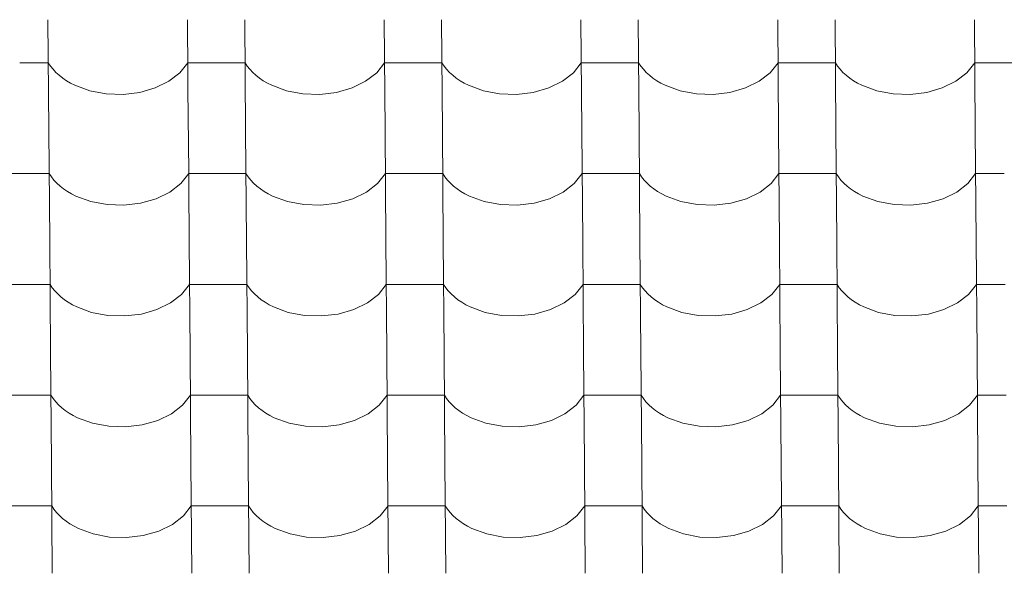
# Model space of a CAD drawing. Header units: millimetres. Extents: x -27785 to 104762, y -947 to 11132.
# Tile 120 of 146: x -4710 to -3884, y 8527 to 8991. Entities that reach past the tile are written whole.
import ezdxf

# ---------------------------------------------------------------- set-up
doc = ezdxf.new("R2010")
doc.units = ezdxf.units.MM
doc.header["$MEASUREMENT"] = 0
doc.layers.add('POHLED JIŽNÍ_1_Bourané_Výplně - Povrchové', color=7, linetype='Continuous')
doc.layers.add('POHLED JIŽNÍ_1_Konstrukce - nosné', color=7, linetype='Continuous')

# ---------------------------------------------------------------- blocks, each defined once
blk = doc.blocks.new('*X2', base_point=(-29303.7, -27473.93))
at = {"layer": 'POHLED JIŽNÍ_1_Bourané_Výplně - Povrchové', "color": 7, "linetype": 'Continuous', "lineweight": 13}
for p, q in [((-4686.27, 8991.3), (-4685.55, 8898.62)), ((-4569.31, 8991.3), (-4568.59, 8898.62)), ((-4521.27, 8991.3), (-4520.55, 8898.62)), ((-4404.31, 8991.3), (-4403.59, 8898.62)), ((-4356.28, 8991.3), (-4355.56, 8898.62)), ((-4239.31, 8991.3), (-4238.59, 8898.62)), ((-4191.28, 8991.3), (-4190.56, 8898.62)), ((-4074.32, 8991.3), (-4073.6, 8898.62)), ((-4026.28, 8991.3), (-4025.56, 8898.62)), ((-3909.32, 8991.3), (-3908.6, 8898.62)), ((-4685.99, 8955.14), (-4710, 8955.14)), ((-4685.99, 8955.14), (-4684.14, 8952.35)), ((-4684.14, 8952.35), (-4682, 8949.65)), ((-4575.63, 8946.75), (-4569.03, 8955.14)), ((-4545.01, 8955.14), (-4569.03, 8955.14)), ((-4520.99, 8955.14), (-4545.01, 8955.14)), ((-4520.99, 8955.14), (-4519.15, 8952.35)), ((-4519.15, 8952.35), (-4517, 8949.65)), ((-4410.63, 8946.75), (-4404.03, 8955.14)), ((-4380.01, 8955.14), (-4404.03, 8955.14)), ((-4356, 8955.14), (-4380.01, 8955.14)), ((-4356, 8955.14), (-4354.15, 8952.35)), ((-4354.15, 8952.35), (-4352.01, 8949.65)), ((-4245.64, 8946.75), (-4239.03, 8955.14)), ((-4215.02, 8955.14), (-4239.03, 8955.14)), ((-4191, 8955.14), (-4215.02, 8955.14)), ((-4191, 8955.14), (-4189.15, 8952.35)), ((-4189.15, 8952.35), (-4187.01, 8949.65)), ((-4080.64, 8946.75), (-4074.04, 8955.14)), ((-4050.02, 8955.14), (-4074.04, 8955.14)), ((-4026, 8955.14), (-4050.02, 8955.14)), ((-4026, 8955.14), (-4024.16, 8952.35)), ((-4024.16, 8952.35), (-4022.02, 8949.65)), ((-3915.64, 8946.75), (-3909.04, 8955.14)), ((-3885.02, 8955.14), (-3909.04, 8955.14)), ((-3861.01, 8955.14), (-3885.02, 8955.14)), ((-4682, 8949.65), (-4679.57, 8947.06)), ((-4679.57, 8947.06), (-4676.87, 8944.6)), ((-4676.87, 8944.6), (-4673.91, 8942.27)), ((-4584.88, 8939.58), (-4575.63, 8946.75)), ((-4517, 8949.65), (-4514.58, 8947.06)), ((-4514.58, 8947.06), (-4511.88, 8944.6)), ((-4511.88, 8944.6), (-4508.92, 8942.27)), ((-4419.89, 8939.58), (-4410.63, 8946.75)), ((-4352.01, 8949.65), (-4349.58, 8947.06)), ((-4349.58, 8947.06), (-4346.88, 8944.6)), ((-4346.88, 8944.6), (-4343.92, 8942.27)), ((-4254.89, 8939.58), (-4245.64, 8946.75)), ((-4187.01, 8949.65), (-4184.58, 8947.06)), ((-4184.58, 8947.06), (-4181.88, 8944.6)), ((-4181.88, 8944.6), (-4178.93, 8942.27)), ((-4089.89, 8939.58), (-4080.64, 8946.75)), ((-4022.02, 8949.65), (-4019.59, 8947.06)), ((-4019.59, 8947.06), (-4016.89, 8944.6)), ((-4016.89, 8944.6), (-4013.93, 8942.27)), ((-3924.9, 8939.58), (-3915.64, 8946.75)), ((-4673.91, 8942.27), (-4670.71, 8940.09)), ((-4670.71, 8940.09), (-4667.28, 8938.07)), ((-4667.28, 8938.07), (-4663.65, 8936.23)), ((-4663.65, 8936.23), (-4651.17, 8931.65)), ((-4596.32, 8933.99), (-4584.88, 8939.58)), ((-4508.92, 8942.27), (-4505.72, 8940.09)), ((-4505.72, 8940.09), (-4502.29, 8938.07)), ((-4502.29, 8938.07), (-4498.65, 8936.23)), ((-4498.65, 8936.23), (-4486.17, 8931.65)), ((-4431.32, 8933.99), (-4419.89, 8939.58)), ((-4343.92, 8942.27), (-4340.72, 8940.09)), ((-4340.72, 8940.09), (-4337.29, 8938.07)), ((-4337.29, 8938.07), (-4333.66, 8936.23)), ((-4333.66, 8936.23), (-4321.18, 8931.65)), ((-4266.32, 8933.99), (-4254.89, 8939.58)), ((-4178.93, 8942.27), (-4175.72, 8940.09)), ((-4175.72, 8940.09), (-4172.3, 8938.07)), ((-4172.3, 8938.07), (-4168.66, 8936.23)), ((-4168.66, 8936.23), (-4156.18, 8931.65)), ((-4101.33, 8933.99), (-4089.89, 8939.58)), ((-4013.93, 8942.27), (-4010.73, 8940.09)), ((-4010.73, 8940.09), (-4007.3, 8938.07)), ((-4007.3, 8938.07), (-4003.66, 8936.23)), ((-4003.66, 8936.23), (-3991.19, 8931.65)), ((-3936.33, 8933.99), (-3924.9, 8939.58)), ((-4651.17, 8931.65), (-4637.49, 8929.07)), ((-4637.49, 8929.07), (-4623.31, 8928.6)), ((-4623.31, 8928.6), (-4609.35, 8930.27)), ((-4609.35, 8930.27), (-4596.32, 8933.99)), ((-4486.17, 8931.65), (-4472.49, 8929.07)), ((-4472.49, 8929.07), (-4458.31, 8928.6)), ((-4458.31, 8928.6), (-4444.35, 8930.27)), ((-4444.35, 8930.27), (-4431.32, 8933.99)), ((-4321.18, 8931.65), (-4307.5, 8929.07)), ((-4307.5, 8929.07), (-4293.32, 8928.6)), ((-4293.32, 8928.6), (-4279.35, 8930.27)), ((-4279.35, 8930.27), (-4266.32, 8933.99)), ((-4156.18, 8931.65), (-4142.5, 8929.07)), ((-4142.5, 8929.07), (-4128.32, 8928.6)), ((-4128.32, 8928.6), (-4114.36, 8930.27)), ((-4114.36, 8930.27), (-4101.33, 8933.99)), ((-3991.19, 8931.65), (-3977.51, 8929.07)), ((-3977.51, 8929.07), (-3963.32, 8928.6)), ((-3963.32, 8928.6), (-3949.36, 8930.27)), ((-3949.36, 8930.27), (-3936.33, 8933.99)), ((-4685.55, 8898.29), (-4684.82, 8805.61)), ((-4568.58, 8898.29), (-4567.86, 8805.61)), ((-4520.55, 8898.29), (-4519.83, 8805.61)), ((-4403.59, 8898.29), (-4402.87, 8805.61)), ((-4355.55, 8898.29), (-4354.83, 8805.61)), ((-4238.59, 8898.29), (-4237.87, 8805.61)), ((-4190.56, 8898.29), (-4189.84, 8805.61)), ((-4073.6, 8898.29), (-4072.87, 8805.61)), ((-4025.56, 8898.29), (-4024.84, 8805.61)), ((-3908.6, 8898.29), (-3907.88, 8805.61)), ((-4709.28, 8862.13), (-4733.3, 8862.13)), ((-4685.26, 8862.13), (-4709.28, 8862.13)), ((-4685.26, 8862.13), (-4683.42, 8859.34)), ((-4574.9, 8853.74), (-4568.3, 8862.13)), ((-4544.28, 8862.13), (-4568.3, 8862.13)), ((-4520.27, 8862.13), (-4544.28, 8862.13)), ((-4520.27, 8862.13), (-4518.42, 8859.34)), ((-4409.91, 8853.74), (-4403.31, 8862.13)), ((-4379.29, 8862.13), (-4403.31, 8862.13)), ((-4355.27, 8862.13), (-4379.29, 8862.13)), ((-4355.27, 8862.13), (-4353.43, 8859.34)), ((-4244.91, 8853.74), (-4238.31, 8862.13)), ((-4214.29, 8862.13), (-4238.31, 8862.13)), ((-4190.28, 8862.13), (-4214.29, 8862.13)), ((-4190.28, 8862.13), (-4188.43, 8859.34)), ((-4079.92, 8853.74), (-4073.31, 8862.13)), ((-4049.3, 8862.13), (-4073.31, 8862.13)), ((-4025.28, 8862.13), (-4049.3, 8862.13)), ((-4025.28, 8862.13), (-4023.43, 8859.34)), ((-3914.92, 8853.74), (-3908.32, 8862.13)), ((-3884.3, 8862.13), (-3908.32, 8862.13)), ((-4683.42, 8859.34), (-4681.28, 8856.64)), ((-4681.28, 8856.64), (-4678.85, 8854.05)), ((-4678.85, 8854.05), (-4676.15, 8851.59)), ((-4676.15, 8851.59), (-4673.19, 8849.26)), ((-4584.16, 8846.57), (-4574.9, 8853.74)), ((-4518.42, 8859.34), (-4516.28, 8856.64)), ((-4516.28, 8856.64), (-4513.85, 8854.05)), ((-4513.85, 8854.05), (-4511.15, 8851.59)), ((-4511.15, 8851.59), (-4508.19, 8849.26)), ((-4419.16, 8846.57), (-4409.91, 8853.74)), ((-4353.43, 8859.34), (-4351.28, 8856.64)), ((-4351.28, 8856.64), (-4348.86, 8854.05)), ((-4348.86, 8854.05), (-4346.16, 8851.59)), ((-4346.16, 8851.59), (-4343.2, 8849.26)), ((-4254.17, 8846.57), (-4244.91, 8853.74)), ((-4188.43, 8859.34), (-4186.29, 8856.64)), ((-4186.29, 8856.64), (-4183.86, 8854.05)), ((-4183.86, 8854.05), (-4181.16, 8851.59)), ((-4181.16, 8851.59), (-4178.2, 8849.26)), ((-4089.17, 8846.57), (-4079.92, 8853.74)), ((-4023.43, 8859.34), (-4021.29, 8856.64)), ((-4021.29, 8856.64), (-4018.86, 8854.05)), ((-4018.86, 8854.05), (-4016.16, 8851.59)), ((-4016.16, 8851.59), (-4013.21, 8849.26)), ((-3924.17, 8846.57), (-3914.92, 8853.74)), ((-4673.19, 8849.26), (-4669.99, 8847.08)), ((-4669.99, 8847.08), (-4666.56, 8845.07)), ((-4666.56, 8845.07), (-4662.92, 8843.22)), ((-4595.59, 8840.98), (-4584.16, 8846.57)), ((-4508.19, 8849.26), (-4504.99, 8847.08)), ((-4504.99, 8847.08), (-4501.56, 8845.07)), ((-4501.56, 8845.07), (-4497.93, 8843.22)), ((-4430.6, 8840.98), (-4419.16, 8846.57)), ((-4343.2, 8849.26), (-4340, 8847.08)), ((-4340, 8847.08), (-4336.57, 8845.07)), ((-4336.57, 8845.07), (-4332.93, 8843.22)), ((-4265.6, 8840.98), (-4254.17, 8846.57)), ((-4178.2, 8849.26), (-4175, 8847.08)), ((-4175, 8847.08), (-4171.57, 8845.07)), ((-4171.57, 8845.07), (-4167.94, 8843.22)), ((-4100.6, 8840.98), (-4089.17, 8846.57)), ((-4013.21, 8849.26), (-4010, 8847.08)), ((-4010, 8847.08), (-4006.58, 8845.07)), ((-4006.58, 8845.07), (-4002.94, 8843.22)), ((-3935.61, 8840.98), (-3924.17, 8846.57)), ((-4662.92, 8843.22), (-4650.45, 8838.64)), ((-4650.45, 8838.64), (-4636.77, 8836.06)), ((-4636.77, 8836.06), (-4622.58, 8835.59)), ((-4622.58, 8835.59), (-4608.62, 8837.26)), ((-4608.62, 8837.26), (-4595.59, 8840.98)), ((-4497.93, 8843.22), (-4485.45, 8838.64)), ((-4485.45, 8838.64), (-4471.77, 8836.06)), ((-4471.77, 8836.06), (-4457.59, 8835.59)), ((-4457.59, 8835.59), (-4443.63, 8837.26)), ((-4443.63, 8837.26), (-4430.6, 8840.98)), ((-4332.93, 8843.22), (-4320.45, 8838.64)), ((-4320.45, 8838.64), (-4306.77, 8836.06)), ((-4306.77, 8836.06), (-4292.59, 8835.59)), ((-4292.59, 8835.59), (-4278.63, 8837.26)), ((-4278.63, 8837.26), (-4265.6, 8840.98)), ((-4167.94, 8843.22), (-4155.46, 8838.64)), ((-4155.46, 8838.64), (-4141.78, 8836.06)), ((-4141.78, 8836.06), (-4127.6, 8835.59)), ((-4127.6, 8835.59), (-4113.63, 8837.26)), ((-4113.63, 8837.26), (-4100.6, 8840.98)), ((-4002.94, 8843.22), (-3990.46, 8838.64)), ((-3990.46, 8838.64), (-3976.78, 8836.06)), ((-3976.78, 8836.06), (-3962.6, 8835.59)), ((-3962.6, 8835.59), (-3948.64, 8837.26)), ((-3948.64, 8837.26), (-3935.61, 8840.98)), ((-4684.82, 8805.28), (-4684.1, 8712.6)), ((-4567.86, 8805.28), (-4567.14, 8712.6)), ((-4519.83, 8805.28), (-4519.1, 8712.6)), ((-4402.86, 8805.28), (-4402.14, 8712.6)), ((-4354.83, 8805.28), (-4354.11, 8712.6)), ((-4237.87, 8805.28), (-4237.15, 8712.6)), ((-4189.83, 8805.28), (-4189.11, 8712.6)), ((-4072.87, 8805.28), (-4072.15, 8712.6)), ((-4024.84, 8805.28), (-4024.12, 8712.6)), ((-3907.88, 8805.28), (-3907.15, 8712.6)), ((-4708.56, 8769.12), (-4732.57, 8769.12)), ((-4684.54, 8769.12), (-4708.56, 8769.12)), ((-4684.54, 8769.12), (-4682.69, 8766.33)), ((-4574.18, 8760.73), (-4567.58, 8769.12)), ((-4543.56, 8769.12), (-4567.58, 8769.12)), ((-4519.54, 8769.12), (-4543.56, 8769.12)), ((-4519.54, 8769.12), (-4517.7, 8766.33)), ((-4409.18, 8760.73), (-4402.58, 8769.12)), ((-4378.57, 8769.12), (-4402.58, 8769.12)), ((-4354.55, 8769.12), (-4378.57, 8769.12)), ((-4354.55, 8769.12), (-4352.7, 8766.33)), ((-4244.19, 8760.73), (-4237.59, 8769.12)), ((-4213.57, 8769.12), (-4237.59, 8769.12)), ((-4189.55, 8769.12), (-4213.57, 8769.12)), ((-4189.55, 8769.12), (-4187.71, 8766.33)), ((-4079.19, 8760.73), (-4072.59, 8769.12)), ((-4048.57, 8769.12), (-4072.59, 8769.12)), ((-4024.56, 8769.12), (-4048.57, 8769.12)), ((-4024.56, 8769.12), (-4022.71, 8766.33)), ((-3914.2, 8760.73), (-3907.59, 8769.12)), ((-3883.58, 8769.12), (-3907.59, 8769.12)), ((-4682.69, 8766.33), (-4680.55, 8763.63)), ((-4680.55, 8763.63), (-4678.12, 8761.04)), ((-4678.12, 8761.04), (-4675.42, 8758.58)), ((-4583.43, 8753.56), (-4574.18, 8760.73)), ((-4517.7, 8766.33), (-4515.56, 8763.63)), ((-4515.56, 8763.63), (-4513.13, 8761.04)), ((-4513.13, 8761.04), (-4510.43, 8758.58)), ((-4418.44, 8753.56), (-4409.18, 8760.73)), ((-4352.7, 8766.33), (-4350.56, 8763.63)), ((-4350.56, 8763.63), (-4348.13, 8761.04)), ((-4348.13, 8761.04), (-4345.43, 8758.58)), ((-4253.44, 8753.56), (-4244.19, 8760.73)), ((-4187.71, 8766.33), (-4185.56, 8763.63)), ((-4185.56, 8763.63), (-4183.14, 8761.04)), ((-4183.14, 8761.04), (-4180.44, 8758.58)), ((-4088.45, 8753.56), (-4079.19, 8760.73)), ((-4022.71, 8766.33), (-4020.57, 8763.63)), ((-4020.57, 8763.63), (-4018.14, 8761.04)), ((-4018.14, 8761.04), (-4015.44, 8758.58)), ((-3923.45, 8753.56), (-3914.2, 8760.73)), ((-4675.42, 8758.58), (-4672.47, 8756.25)), ((-4672.47, 8756.25), (-4669.26, 8754.07)), ((-4669.26, 8754.07), (-4665.84, 8752.06)), ((-4594.87, 8747.97), (-4583.43, 8753.56)), ((-4510.43, 8758.58), (-4507.47, 8756.25)), ((-4507.47, 8756.25), (-4504.27, 8754.07)), ((-4504.27, 8754.07), (-4500.84, 8752.06)), ((-4429.87, 8747.97), (-4418.44, 8753.56)), ((-4345.43, 8758.58), (-4342.47, 8756.25)), ((-4342.47, 8756.25), (-4339.27, 8754.07)), ((-4339.27, 8754.07), (-4335.84, 8752.06)), ((-4264.88, 8747.97), (-4253.44, 8753.56)), ((-4180.44, 8758.58), (-4177.48, 8756.25)), ((-4177.48, 8756.25), (-4174.28, 8754.07)), ((-4174.28, 8754.07), (-4170.85, 8752.06)), ((-4099.88, 8747.97), (-4088.45, 8753.56)), ((-4015.44, 8758.58), (-4012.48, 8756.25)), ((-4012.48, 8756.25), (-4009.28, 8754.07)), ((-4009.28, 8754.07), (-4005.85, 8752.06)), ((-3934.88, 8747.97), (-3923.45, 8753.56)), ((-4665.84, 8752.06), (-4662.2, 8750.21)), ((-4662.2, 8750.21), (-4649.72, 8745.64)), ((-4649.72, 8745.64), (-4636.04, 8743.05)), ((-4621.86, 8742.58), (-4607.9, 8744.25)), ((-4607.9, 8744.25), (-4594.87, 8747.97)), ((-4500.84, 8752.06), (-4497.2, 8750.21)), ((-4497.2, 8750.21), (-4484.73, 8745.64)), ((-4484.73, 8745.64), (-4471.05, 8743.05)), ((-4456.86, 8742.58), (-4442.9, 8744.25)), ((-4442.9, 8744.25), (-4429.87, 8747.97)), ((-4335.84, 8752.06), (-4332.21, 8750.21)), ((-4332.21, 8750.21), (-4319.73, 8745.64)), ((-4319.73, 8745.64), (-4306.05, 8743.05)), ((-4291.87, 8742.58), (-4277.91, 8744.25)), ((-4277.91, 8744.25), (-4264.88, 8747.97)), ((-4170.85, 8752.06), (-4167.21, 8750.21)), ((-4167.21, 8750.21), (-4154.73, 8745.64)), ((-4154.73, 8745.64), (-4141.05, 8743.05)), ((-4126.87, 8742.58), (-4112.91, 8744.25)), ((-4112.91, 8744.25), (-4099.88, 8747.97)), ((-4005.85, 8752.06), (-4002.22, 8750.21)), ((-4002.22, 8750.21), (-3989.74, 8745.64)), ((-3989.74, 8745.64), (-3976.06, 8743.05)), ((-3961.88, 8742.58), (-3947.91, 8744.25)), ((-3947.91, 8744.25), (-3934.88, 8747.97)), ((-4636.04, 8743.05), (-4621.86, 8742.58)), ((-4471.05, 8743.05), (-4456.86, 8742.58)), ((-4306.05, 8743.05), (-4291.87, 8742.58)), ((-4141.05, 8743.05), (-4126.87, 8742.58)), ((-3976.06, 8743.05), (-3961.88, 8742.58)), ((-4684.1, 8712.27), (-4683.38, 8619.59)), ((-4567.14, 8712.27), (-4566.41, 8619.59)), ((-4519.1, 8712.27), (-4518.38, 8619.59)), ((-4402.14, 8712.27), (-4401.42, 8619.59)), ((-4354.11, 8712.27), (-4353.38, 8619.59)), ((-4237.14, 8712.27), (-4236.42, 8619.59)), ((-4189.11, 8712.27), (-4188.39, 8619.59)), ((-4072.15, 8712.27), (-4071.43, 8619.59)), ((-4024.11, 8712.27), (-4023.39, 8619.59)), ((-3907.15, 8712.27), (-3906.43, 8619.59)), ((-4707.83, 8676.11), (-4731.85, 8676.11)), ((-4683.82, 8676.11), (-4707.83, 8676.11)), ((-4683.82, 8676.11), (-4681.97, 8673.32)), ((-4681.97, 8673.32), (-4679.83, 8670.62)), ((-4679.83, 8670.62), (-4677.4, 8668.03)), ((-4573.46, 8667.73), (-4566.85, 8676.11)), ((-4542.84, 8676.11), (-4566.85, 8676.11)), ((-4518.82, 8676.11), (-4542.84, 8676.11)), ((-4518.82, 8676.11), (-4516.97, 8673.32)), ((-4516.97, 8673.32), (-4514.83, 8670.62)), ((-4514.83, 8670.62), (-4512.4, 8668.03)), ((-4408.46, 8667.73), (-4401.86, 8676.11)), ((-4377.84, 8676.11), (-4401.86, 8676.11)), ((-4353.82, 8676.11), (-4377.84, 8676.11)), ((-4353.82, 8676.11), (-4351.98, 8673.32)), ((-4351.98, 8673.32), (-4349.84, 8670.62)), ((-4349.84, 8670.62), (-4347.41, 8668.03)), ((-4243.47, 8667.73), (-4236.86, 8676.11)), ((-4212.85, 8676.11), (-4236.86, 8676.11)), ((-4188.83, 8676.11), (-4212.85, 8676.11)), ((-4188.83, 8676.11), (-4186.98, 8673.32)), ((-4186.98, 8673.32), (-4184.84, 8670.62)), ((-4184.84, 8670.62), (-4182.41, 8668.03)), ((-4078.47, 8667.73), (-4071.87, 8676.11)), ((-4047.85, 8676.11), (-4071.87, 8676.11)), ((-4023.83, 8676.11), (-4047.85, 8676.11)), ((-4023.83, 8676.11), (-4021.99, 8673.32)), ((-4021.99, 8673.32), (-4019.84, 8670.62)), ((-4019.84, 8670.62), (-4017.42, 8668.03)), ((-3913.47, 8667.73), (-3906.87, 8676.11)), ((-3882.85, 8676.11), (-3906.87, 8676.11)), ((-4677.4, 8668.03), (-4674.7, 8665.57)), ((-4674.7, 8665.57), (-4671.74, 8663.24)), ((-4671.74, 8663.24), (-4668.54, 8661.07)), ((-4582.71, 8660.55), (-4573.46, 8667.73)), ((-4512.4, 8668.03), (-4509.7, 8665.57)), ((-4509.7, 8665.57), (-4506.75, 8663.24)), ((-4506.75, 8663.24), (-4503.54, 8661.07)), ((-4417.72, 8660.55), (-4408.46, 8667.73)), ((-4347.41, 8668.03), (-4344.71, 8665.57)), ((-4344.71, 8665.57), (-4341.75, 8663.24)), ((-4341.75, 8663.24), (-4338.55, 8661.07)), ((-4252.72, 8660.55), (-4243.47, 8667.73)), ((-4182.41, 8668.03), (-4179.71, 8665.57)), ((-4179.71, 8665.57), (-4176.75, 8663.24)), ((-4176.75, 8663.24), (-4173.55, 8661.07)), ((-4087.72, 8660.55), (-4078.47, 8667.73)), ((-4017.42, 8668.03), (-4014.72, 8665.57)), ((-4014.72, 8665.57), (-4011.76, 8663.24)), ((-4011.76, 8663.24), (-4008.56, 8661.07)), ((-3922.73, 8660.55), (-3913.47, 8667.73)), ((-4668.54, 8661.07), (-4665.11, 8659.05)), ((-4665.11, 8659.05), (-4661.48, 8657.2)), ((-4661.48, 8657.2), (-4649, 8652.63)), ((-4607.17, 8651.24), (-4594.14, 8654.96)), ((-4594.14, 8654.96), (-4582.71, 8660.55)), ((-4503.54, 8661.07), (-4500.12, 8659.05)), ((-4500.12, 8659.05), (-4496.48, 8657.2)), ((-4496.48, 8657.2), (-4484, 8652.63)), ((-4442.18, 8651.24), (-4429.15, 8654.96)), ((-4429.15, 8654.96), (-4417.72, 8660.55)), ((-4338.55, 8661.07), (-4335.12, 8659.05)), ((-4335.12, 8659.05), (-4331.48, 8657.2)), ((-4331.48, 8657.2), (-4319.01, 8652.63)), ((-4277.18, 8651.24), (-4264.15, 8654.96)), ((-4264.15, 8654.96), (-4252.72, 8660.55)), ((-4173.55, 8661.07), (-4170.12, 8659.05)), ((-4170.12, 8659.05), (-4166.49, 8657.2)), ((-4166.49, 8657.2), (-4154.01, 8652.63)), ((-4112.19, 8651.24), (-4099.16, 8654.96)), ((-4099.16, 8654.96), (-4087.72, 8660.55)), ((-4008.56, 8661.07), (-4005.13, 8659.05)), ((-4005.13, 8659.05), (-4001.49, 8657.2)), ((-4001.49, 8657.2), (-3989.01, 8652.63)), ((-3947.19, 8651.24), (-3934.16, 8654.96)), ((-3934.16, 8654.96), (-3922.73, 8660.55)), ((-4649, 8652.63), (-4635.32, 8650.04)), ((-4635.32, 8650.04), (-4621.14, 8649.57)), ((-4621.14, 8649.57), (-4607.17, 8651.24)), ((-4484, 8652.63), (-4470.32, 8650.04)), ((-4470.32, 8650.04), (-4456.14, 8649.57)), ((-4456.14, 8649.57), (-4442.18, 8651.24)), ((-4319.01, 8652.63), (-4305.33, 8650.04)), ((-4305.33, 8650.04), (-4291.14, 8649.57)), ((-4291.14, 8649.57), (-4277.18, 8651.24)), ((-4154.01, 8652.63), (-4140.33, 8650.04)), ((-4140.33, 8650.04), (-4126.15, 8649.57)), ((-4126.15, 8649.57), (-4112.19, 8651.24)), ((-3989.01, 8652.63), (-3975.33, 8650.04)), ((-3975.33, 8650.04), (-3961.15, 8649.57)), ((-3961.15, 8649.57), (-3947.19, 8651.24)), ((-4683.37, 8619.26), (-4682.65, 8526.58)), ((-4566.41, 8619.26), (-4565.69, 8526.58)), ((-4518.38, 8619.26), (-4517.66, 8526.58)), ((-4401.42, 8619.26), (-4400.7, 8526.58)), ((-4353.38, 8619.26), (-4352.66, 8526.58)), ((-4236.42, 8619.26), (-4235.7, 8526.58)), ((-4188.39, 8619.26), (-4187.67, 8526.58)), ((-4071.42, 8619.26), (-4070.7, 8526.58)), ((-4023.39, 8619.26), (-4022.67, 8526.58)), ((-3906.43, 8619.26), (-3905.71, 8526.58)), ((-4707.11, 8583.1), (-4731.13, 8583.1)), ((-4683.09, 8583.1), (-4707.11, 8583.1)), ((-4683.09, 8583.1), (-4681.25, 8580.31)), ((-4681.25, 8580.31), (-4679.1, 8577.61)), ((-4572.73, 8574.72), (-4566.13, 8583.1)), ((-4542.11, 8583.1), (-4566.13, 8583.1)), ((-4518.1, 8583.1), (-4542.11, 8583.1)), ((-4518.1, 8583.1), (-4516.25, 8580.31)), ((-4516.25, 8580.31), (-4514.11, 8577.61)), ((-4407.74, 8574.72), (-4401.13, 8583.1)), ((-4377.12, 8583.1), (-4401.13, 8583.1)), ((-4353.1, 8583.1), (-4377.12, 8583.1)), ((-4353.1, 8583.1), (-4351.26, 8580.31)), ((-4351.26, 8580.31), (-4349.11, 8577.61)), ((-4242.74, 8574.72), (-4236.14, 8583.1)), ((-4212.12, 8583.1), (-4236.14, 8583.1)), ((-4188.1, 8583.1), (-4212.12, 8583.1)), ((-4188.1, 8583.1), (-4186.26, 8580.31)), ((-4186.26, 8580.31), (-4184.12, 8577.61)), ((-4077.75, 8574.72), (-4071.14, 8583.1)), ((-4047.13, 8583.1), (-4071.14, 8583.1)), ((-4023.11, 8583.1), (-4047.13, 8583.1)), ((-4023.11, 8583.1), (-4021.26, 8580.31)), ((-4021.26, 8580.31), (-4019.12, 8577.61)), ((-3912.75, 8574.72), (-3906.15, 8583.1)), ((-3882.13, 8583.1), (-3906.15, 8583.1)), ((-4679.1, 8577.61), (-4676.68, 8575.03)), ((-4676.68, 8575.03), (-4673.98, 8572.56)), ((-4673.98, 8572.56), (-4671.02, 8570.24)), ((-4581.99, 8567.54), (-4572.73, 8574.72)), ((-4514.11, 8577.61), (-4511.68, 8575.03)), ((-4511.68, 8575.03), (-4508.98, 8572.56)), ((-4508.98, 8572.56), (-4506.02, 8570.24)), ((-4416.99, 8567.54), (-4407.74, 8574.72)), ((-4349.11, 8577.61), (-4346.69, 8575.03)), ((-4346.69, 8575.03), (-4343.99, 8572.56)), ((-4343.99, 8572.56), (-4341.03, 8570.24)), ((-4252, 8567.54), (-4242.74, 8574.72)), ((-4184.12, 8577.61), (-4181.69, 8575.03)), ((-4181.69, 8575.03), (-4178.99, 8572.56)), ((-4178.99, 8572.56), (-4176.03, 8570.24)), ((-4087, 8567.54), (-4077.75, 8574.72)), ((-4019.12, 8577.61), (-4016.69, 8575.03)), ((-4016.69, 8575.03), (-4013.99, 8572.56)), ((-4013.99, 8572.56), (-4011.03, 8570.24)), ((-3922, 8567.54), (-3912.75, 8574.72)), ((-4671.02, 8570.24), (-4667.82, 8568.06)), ((-4667.82, 8568.06), (-4664.39, 8566.04)), ((-4664.39, 8566.04), (-4660.75, 8564.19)), ((-4660.75, 8564.19), (-4648.27, 8559.62)), ((-4593.42, 8561.95), (-4581.99, 8567.54)), ((-4506.02, 8570.24), (-4502.82, 8568.06)), ((-4502.82, 8568.06), (-4499.39, 8566.04)), ((-4499.39, 8566.04), (-4495.76, 8564.19)), ((-4495.76, 8564.19), (-4483.28, 8559.62)), ((-4428.43, 8561.95), (-4416.99, 8567.54)), ((-4341.03, 8570.24), (-4337.82, 8568.06)), ((-4337.82, 8568.06), (-4334.4, 8566.04)), ((-4334.4, 8566.04), (-4330.76, 8564.19)), ((-4330.76, 8564.19), (-4318.28, 8559.62)), ((-4263.43, 8561.95), (-4252, 8567.54)), ((-4176.03, 8570.24), (-4172.83, 8568.06)), ((-4172.83, 8568.06), (-4169.4, 8566.04)), ((-4169.4, 8566.04), (-4165.77, 8564.19)), ((-4165.77, 8564.19), (-4153.29, 8559.62)), ((-4098.43, 8561.95), (-4087, 8567.54)), ((-4011.03, 8570.24), (-4007.83, 8568.06)), ((-4007.83, 8568.06), (-4004.41, 8566.04)), ((-4004.41, 8566.04), (-4000.77, 8564.19)), ((-4000.77, 8564.19), (-3988.29, 8559.62)), ((-3933.44, 8561.95), (-3922, 8567.54)), ((-4648.27, 8559.62), (-4634.59, 8557.03)), ((-4634.59, 8557.03), (-4620.41, 8556.56)), ((-4620.41, 8556.56), (-4606.45, 8558.23)), ((-4606.45, 8558.23), (-4593.42, 8561.95)), ((-4483.28, 8559.62), (-4469.6, 8557.03)), ((-4469.6, 8557.03), (-4455.42, 8556.56)), ((-4455.42, 8556.56), (-4441.45, 8558.23)), ((-4441.45, 8558.23), (-4428.43, 8561.95)), ((-4318.28, 8559.62), (-4304.6, 8557.03)), ((-4304.6, 8557.03), (-4290.42, 8556.56)), ((-4290.42, 8556.56), (-4276.46, 8558.23)), ((-4276.46, 8558.23), (-4263.43, 8561.95)), ((-4153.29, 8559.62), (-4139.61, 8557.03)), ((-4139.61, 8557.03), (-4125.42, 8556.56)), ((-4125.42, 8556.56), (-4111.46, 8558.23)), ((-4111.46, 8558.23), (-4098.43, 8561.95)), ((-3988.29, 8559.62), (-3974.61, 8557.03)), ((-3974.61, 8557.03), (-3960.43, 8556.56)), ((-3960.43, 8556.56), (-3946.47, 8558.23)), ((-3946.47, 8558.23), (-3933.44, 8561.95))]:
    blk.add_line(p, q, dxfattribs=at)

msp = doc.modelspace()

# ---------------------------------------------------------------- block references
at = {"layer": 'POHLED JIŽNÍ_1_Konstrukce - nosné', "color": 9, "linetype": 'Continuous', "lineweight": 13}
msp.add_blockref('*X2', (-29303.7, -27473.93), dxfattribs=at)

doc.saveas('drawing.dxf')
